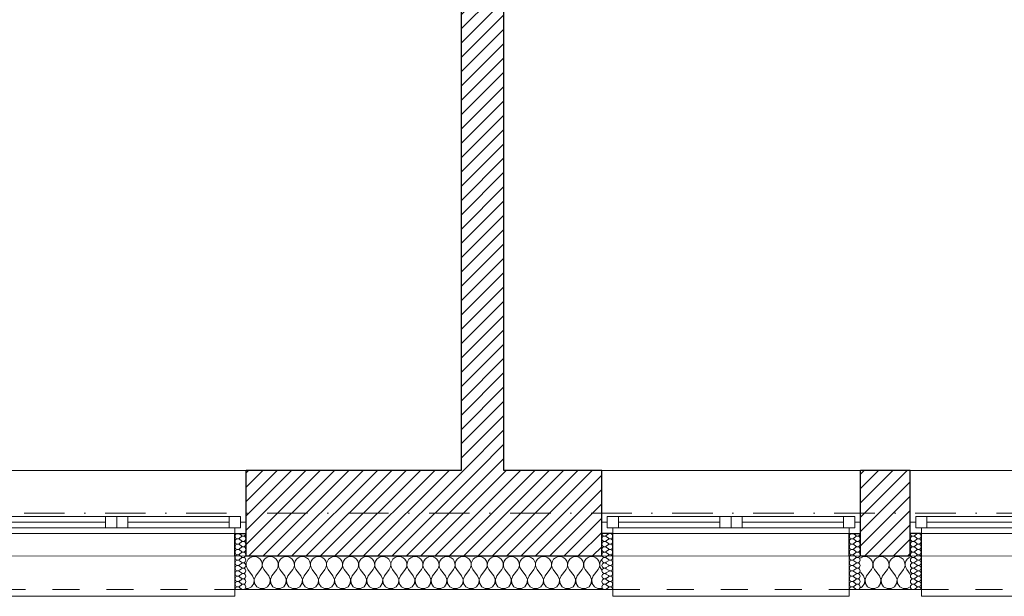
# Model space of a CAD drawing. Header units: millimetres. Extents: x 172139 to 266886, y 89525 to 138225.
# Tile 11 of 72: x 186172 to 190548, y 106825 to 109390. Entities that reach past the tile are written whole.
import ezdxf

# ---------------------------------------------------------------- set-up
doc = ezdxf.new("R2010")
doc.units = ezdxf.units.MM
doc.header["$MEASUREMENT"] = 0
doc.linetypes.add('Kropki i Kreski', pattern=[360, 180, -90, 0, -90])
doc.linetypes.add('Przerywana', pattern=[240, 120, -120])
for name, color, linetype in [('Konstrukcja - Siatki mod', 7, 'Continuous'), ('KR_INW', 7, 'Continuous'), ('NAPIS_SODON', 7, 'Continuous'), ('Okna ArchiCADa', 7, 'Continuous')]:
    doc.layers.add(name, color=color, linetype=linetype)
doc.layers.add('Konstrukcja - Siatki mod_Nr_pióra__48', color=7, linetype='Continuous', lineweight=15, true_color=0xa80f02)
doc.layers.add('KR_INW_Nr_pióra__102', color=7, linetype='Continuous', lineweight=5, true_color=0xcccccc)
for name, color, linetype, lineweight in [('KR_INW_Nr_pióra__101', 252, 'Continuous', 5), ('KR_INW_Nr_pióra__27', 7, 'Continuous', 25), ('KR_INW_Nr_pióra__47', 7, 'Continuous', 15), ('NAPIS_SODON_Nr_pióra__1', 7, 'Continuous', 13), ('Okna ArchiCADa_Nr_pióra__1', 7, 'Continuous', 13), ('Okna ArchiCADa_Nr_pióra__27', 7, 'Continuous', 25)]:
    doc.layers.add(name, color=color, linetype=linetype, lineweight=lineweight)
pattern_1 = [(45, (0, 0), (-31.819804, 31.819804), [])]

# ---------------------------------------------------------------- blocks, each defined once
blk = doc.blocks.new('Strop_1', base_point=(179225, 121523.3))
at = {"layer": 'NAPIS_SODON_Nr_pióra__1', "linetype": 'Continuous', "flags": 128}
blk.add_lwpolyline([(179225, 121523.3), (179225.9, 107003.8), (250898.3, 107008.3), (250897.4, 121527.8)], close=True, dxfattribs=at)
blk = doc.blocks.new('*X142')
at = {"layer": 'KR_INW_Nr_pióra__102', "linetype": 'Continuous'}
for p, q in [((187187.9, 106989.9), (187182.3, 106981.8)), ((187195.5, 106996.2), (187187.9, 106989.9)), ((187204.5, 107000.2), (187195.5, 106996.2)), ((187214.3, 107001.6), (187204.5, 107000.2)), ((187224, 107000.2), (187214.3, 107001.6)), ((187233.1, 106996.2), (187224, 107000.2)), ((187240.6, 106989.9), (187233.1, 106996.2)), ((187246.2, 106981.8), (187240.6, 106989.9)), ((187259.4, 106989.9), (187253.8, 106981.8)), ((187266.9, 106996.2), (187259.4, 106989.9)), ((187276, 107000.2), (187266.9, 106996.2)), ((187285.7, 107001.6), (187276, 107000.2)), ((187295.5, 107000.2), (187285.7, 107001.6)), ((187304.5, 106996.2), (187295.5, 107000.2)), ((187312.1, 106989.9), (187304.5, 106996.2)), ((187317.7, 106981.8), (187312.1, 106989.9)), ((187330.8, 106989.9), (187325.2, 106981.8)), ((187338.4, 106996.2), (187330.8, 106989.9)), ((187347.4, 107000.2), (187338.4, 106996.2)), ((187357.1, 107001.6), (187347.4, 107000.2)), ((187366.9, 107000.2), (187357.1, 107001.6)), ((187375.9, 106996.2), (187366.9, 107000.2)), ((187383.5, 106989.9), (187375.9, 106996.2)), ((187389.1, 106981.8), (187383.5, 106989.9)), ((187402.2, 106989.9), (187396.6, 106981.8)), ((187409.8, 106996.2), (187402.2, 106989.9)), ((187418.8, 107000.2), (187409.8, 106996.2)), ((187428.6, 107001.6), (187418.8, 107000.2)), ((187438.3, 107000.2), (187428.6, 107001.6)), ((187447.3, 106996.2), (187438.3, 107000.2)), ((187454.9, 106989.9), (187447.3, 106996.2)), ((187460.5, 106981.8), (187454.9, 106989.9)), ((187473.6, 106989.9), (187468.1, 106981.8)), ((187481.2, 106996.2), (187473.6, 106989.9)), ((187490.2, 107000.2), (187481.2, 106996.2)), ((187500, 107001.6), (187490.2, 107000.2)), ((187509.8, 107000.2), (187500, 107001.6)), ((187518.8, 106996.2), (187509.8, 107000.2)), ((187526.4, 106989.9), (187518.8, 106996.2)), ((187531.9, 106981.8), (187526.4, 106989.9)), ((187545.1, 106989.9), (187539.5, 106981.8)), ((187552.7, 106996.2), (187545.1, 106989.9)), ((187561.7, 107000.2), (187552.7, 106996.2)), ((187571.4, 107001.6), (187561.7, 107000.2)), ((187581.2, 107000.2), (187571.4, 107001.6)), ((187590.2, 106996.2), (187581.2, 107000.2)), ((187597.8, 106989.9), (187590.2, 106996.2)), ((187603.4, 106981.8), (187597.8, 106989.9)), ((187616.5, 106989.9), (187610.9, 106981.8)), ((187624.1, 106996.2), (187616.5, 106989.9)), ((187633.1, 107000.2), (187624.1, 106996.2)), ((187642.9, 107001.6), (187633.1, 107000.2)), ((187652.6, 107000.2), (187642.9, 107001.6)), ((187661.6, 106996.2), (187652.6, 107000.2)), ((187669.2, 106989.9), (187661.6, 106996.2)), ((187674.8, 106981.8), (187669.2, 106989.9)), ((187687.9, 106989.9), (187682.3, 106981.8)), ((187695.5, 106996.2), (187687.9, 106989.9)), ((187704.5, 107000.2), (187695.5, 106996.2)), ((187714.3, 107001.6), (187704.5, 107000.2)), ((187724, 107000.2), (187714.3, 107001.6)), ((187733.1, 106996.2), (187724, 107000.2)), ((187740.6, 106989.9), (187733.1, 106996.2)), ((187746.2, 106981.8), (187740.6, 106989.9)), ((187759.4, 106989.9), (187753.8, 106981.8)), ((187766.9, 106996.2), (187759.4, 106989.9)), ((187776, 107000.2), (187766.9, 106996.2)), ((187785.7, 107001.6), (187776, 107000.2)), ((187795.5, 107000.2), (187785.7, 107001.6)), ((187804.5, 106996.2), (187795.5, 107000.2)), ((187812.1, 106989.9), (187804.5, 106996.2)), ((187817.7, 106981.8), (187812.1, 106989.9)), ((187830.8, 106989.9), (187825.2, 106981.8)), ((187838.4, 106996.2), (187830.8, 106989.9)), ((187847.4, 107000.2), (187838.4, 106996.2)), ((187857.1, 107001.6), (187847.4, 107000.2)), ((187866.9, 107000.2), (187857.1, 107001.6)), ((187875.9, 106996.2), (187866.9, 107000.2)), ((187883.5, 106989.9), (187875.9, 106996.2)), ((187889.1, 106981.8), (187883.5, 106989.9)), ((187902.2, 106989.9), (187896.6, 106981.8)), ((187909.8, 106996.2), (187902.2, 106989.9)), ((187918.8, 107000.2), (187909.8, 106996.2)), ((187928.6, 107001.6), (187918.8, 107000.2)), ((187938.3, 107000.2), (187928.6, 107001.6)), ((187947.3, 106996.2), (187938.3, 107000.2)), ((187954.9, 106989.9), (187947.3, 106996.2)), ((187960.5, 106981.8), (187954.9, 106989.9)), ((187973.6, 106989.9), (187968.1, 106981.8)), ((187981.2, 106996.2), (187973.6, 106989.9)), ((187990.2, 107000.2), (187981.2, 106996.2)), ((188000, 107001.6), (187990.2, 107000.2)), ((188009.8, 107000.2), (188000, 107001.6)), ((188018.8, 106996.2), (188009.8, 107000.2)), ((188026.4, 106989.9), (188018.8, 106996.2)), ((188031.9, 106981.8), (188026.4, 106989.9)), ((188045.1, 106989.9), (188039.5, 106981.8)), ((188052.7, 106996.2), (188045.1, 106989.9)), ((188061.7, 107000.2), (188052.7, 106996.2)), ((188071.4, 107001.6), (188061.7, 107000.2)), ((188081.2, 107000.2), (188071.4, 107001.6)), ((188090.2, 106996.2), (188081.2, 107000.2)), ((188097.8, 106989.9), (188090.2, 106996.2)), ((188103.4, 106981.8), (188097.8, 106989.9)), ((188116.5, 106989.9), (188110.9, 106981.8)), ((188124.1, 106996.2), (188116.5, 106989.9)), ((188133.1, 107000.2), (188124.1, 106996.2)), ((188142.9, 107001.6), (188133.1, 107000.2)), ((188152.6, 107000.2), (188142.9, 107001.6)), ((188161.6, 106996.2), (188152.6, 107000.2)), ((188169.2, 106989.9), (188161.6, 106996.2)), ((188174.8, 106981.8), (188169.2, 106989.9)), ((188187.9, 106989.9), (188182.3, 106981.8)), ((188195.5, 106996.2), (188187.9, 106989.9)), ((188204.5, 107000.2), (188195.5, 106996.2)), ((188214.3, 107001.6), (188204.5, 107000.2)), ((188224, 107000.2), (188214.3, 107001.6)), ((188233.1, 106996.2), (188224, 107000.2)), ((188240.6, 106989.9), (188233.1, 106996.2)), ((188246.2, 106981.8), (188240.6, 106989.9)), ((188259.4, 106989.9), (188253.8, 106981.8)), ((188266.9, 106996.2), (188259.4, 106989.9)), ((188276, 107000.2), (188266.9, 106996.2)), ((188285.7, 107001.6), (188276, 107000.2)), ((188295.5, 107000.2), (188285.7, 107001.6)), ((188304.5, 106996.2), (188295.5, 107000.2)), ((188312.1, 106989.9), (188304.5, 106996.2)), ((188317.7, 106981.8), (188312.1, 106989.9)), ((188330.8, 106989.9), (188325.2, 106981.8)), ((188338.4, 106996.2), (188330.8, 106989.9)), ((188347.4, 107000.2), (188338.4, 106996.2)), ((188357.1, 107001.6), (188347.4, 107000.2)), ((188366.9, 107000.2), (188357.1, 107001.6)), ((188375.9, 106996.2), (188366.9, 107000.2)), ((188383.5, 106989.9), (188375.9, 106996.2)), ((188389.1, 106981.8), (188383.5, 106989.9)), ((188402.2, 106989.9), (188396.6, 106981.8)), ((188409.8, 106996.2), (188402.2, 106989.9)), ((188418.8, 107000.2), (188409.8, 106996.2)), ((188428.6, 107001.6), (188418.8, 107000.2)), ((188438.3, 107000.2), (188428.6, 107001.6)), ((188447.3, 106996.2), (188438.3, 107000.2)), ((188454.9, 106989.9), (188447.3, 106996.2)), ((188460.5, 106981.8), (188454.9, 106989.9)), ((188473.6, 106989.9), (188468.1, 106981.8)), ((188481.2, 106996.2), (188473.6, 106989.9)), ((188490.2, 107000.2), (188481.2, 106996.2)), ((188500, 107001.6), (188490.2, 107000.2)), ((188509.8, 107000.2), (188500, 107001.6)), ((188518.8, 106996.2), (188509.8, 107000.2)), ((188526.4, 106989.9), (188518.8, 106996.2)), ((188531.9, 106981.8), (188526.4, 106989.9)), ((188545.1, 106989.9), (188539.5, 106981.8)), ((188552.7, 106996.2), (188545.1, 106989.9)), ((188561.7, 107000.2), (188552.7, 106996.2)), ((188571.4, 107001.6), (188561.7, 107000.2)), ((188581.2, 107000.2), (188571.4, 107001.6)), ((188590.2, 106996.2), (188581.2, 107000.2)), ((188597.8, 106989.9), (188590.2, 106996.2)), ((188603.4, 106981.8), (188597.8, 106989.9)), ((188616.5, 106989.9), (188610.9, 106981.8)), ((188624.1, 106996.2), (188616.5, 106989.9)), ((188633.1, 107000.2), (188624.1, 106996.2)), ((188642.9, 107001.6), (188633.1, 107000.2)), ((188652.6, 107000.2), (188642.9, 107001.6)), ((188661.6, 106996.2), (188652.6, 107000.2)), ((188669.2, 106989.9), (188661.6, 106996.2)), ((188674.8, 106981.8), (188669.2, 106989.9)), ((188687.9, 106989.9), (188682.3, 106981.8)), ((188695.5, 106996.2), (188687.9, 106989.9)), ((188704.5, 107000.2), (188695.5, 106996.2)), ((188714.3, 107001.6), (188704.5, 107000.2)), ((188724, 107000.2), (188714.3, 107001.6)), ((188733.1, 106996.2), (188724, 107000.2)), ((188740.6, 106989.9), (188733.1, 106996.2)), ((188746.2, 106981.8), (188740.6, 106989.9)), ((187178.4, 106962.6), (187178.3, 106964.7)), ((187178.3, 106962.2), (187178.4, 106962.6)), ((187179.2, 106972.5), (187178.7, 106962.6)), ((187178.7, 106962.6), (187180.9, 106953.1)), ((187182.3, 106981.8), (187179.2, 106972.5)), ((187180.9, 106953.1), (187185.7, 106944.4)), ((187242.9, 106944.4), (187247.6, 106953.1)), ((187249.4, 106972.5), (187246.2, 106981.8)), ((187247.6, 106953.1), (187249.9, 106962.6)), ((187249.9, 106962.6), (187249.4, 106972.5)), ((187250.6, 106972.5), (187250.1, 106962.6)), ((187250.1, 106962.6), (187252.4, 106953.1)), ((187253.8, 106981.8), (187250.6, 106972.5)), ((187252.4, 106953.1), (187257.1, 106944.4)), ((187314.3, 106944.4), (187319.1, 106953.1)), ((187320.8, 106972.5), (187317.7, 106981.8)), ((187319.1, 106953.1), (187321.3, 106962.6)), ((187321.3, 106962.6), (187320.8, 106972.5)), ((187322.1, 106972.5), (187321.6, 106962.6)), ((187321.6, 106962.6), (187323.8, 106953.1)), ((187325.2, 106981.8), (187322.1, 106972.5)), ((187323.8, 106953.1), (187328.6, 106944.4)), ((187385.7, 106944.4), (187390.5, 106953.1)), ((187392.2, 106972.5), (187389.1, 106981.8)), ((187390.5, 106953.1), (187392.7, 106962.6)), ((187392.7, 106962.6), (187392.2, 106972.5)), ((187393.5, 106972.5), (187393, 106962.6)), ((187393, 106962.6), (187395.2, 106953.1)), ((187396.6, 106981.8), (187393.5, 106972.5)), ((187395.2, 106953.1), (187400, 106944.4)), ((187457.1, 106944.4), (187461.9, 106953.1)), ((187463.7, 106972.5), (187460.5, 106981.8)), ((187461.9, 106953.1), (187464.1, 106962.6)), ((187464.1, 106962.6), (187463.7, 106972.5)), ((187464.9, 106972.5), (187464.4, 106962.6)), ((187464.4, 106962.6), (187466.7, 106953.1)), ((187468.1, 106981.8), (187464.9, 106972.5)), ((187466.7, 106953.1), (187471.4, 106944.4)), ((187528.6, 106944.4), (187533.3, 106953.1)), ((187535.1, 106972.5), (187531.9, 106981.8)), ((187533.3, 106953.1), (187535.6, 106962.6)), ((187535.6, 106962.6), (187535.1, 106972.5)), ((187536.3, 106972.5), (187535.9, 106962.6)), ((187535.9, 106962.6), (187538.1, 106953.1)), ((187539.5, 106981.8), (187536.3, 106972.5)), ((187538.1, 106953.1), (187542.9, 106944.4)), ((187600, 106944.4), (187604.8, 106953.1)), ((187606.5, 106972.5), (187603.4, 106981.8)), ((187604.8, 106953.1), (187607, 106962.6)), ((187607, 106962.6), (187606.5, 106972.5)), ((187607.8, 106972.5), (187607.3, 106962.6)), ((187607.3, 106962.6), (187609.5, 106953.1)), ((187610.9, 106981.8), (187607.8, 106972.5)), ((187609.5, 106953.1), (187614.3, 106944.4)), ((187671.4, 106944.4), (187676.2, 106953.1)), ((187677.9, 106972.5), (187674.8, 106981.8)), ((187676.2, 106953.1), (187678.4, 106962.6)), ((187678.4, 106962.6), (187677.9, 106972.5)), ((187679.2, 106972.5), (187678.7, 106962.6)), ((187678.7, 106962.6), (187680.9, 106953.1)), ((187682.3, 106981.8), (187679.2, 106972.5)), ((187680.9, 106953.1), (187685.7, 106944.4)), ((187742.9, 106944.4), (187747.6, 106953.1)), ((187749.4, 106972.5), (187746.2, 106981.8)), ((187747.6, 106953.1), (187749.9, 106962.6)), ((187749.9, 106962.6), (187749.4, 106972.5)), ((187750.6, 106972.5), (187750.1, 106962.6)), ((187750.1, 106962.6), (187752.4, 106953.1)), ((187753.8, 106981.8), (187750.6, 106972.5)), ((187752.4, 106953.1), (187757.1, 106944.4)), ((187814.3, 106944.4), (187819.1, 106953.1)), ((187820.8, 106972.5), (187817.7, 106981.8)), ((187819.1, 106953.1), (187821.3, 106962.6)), ((187821.3, 106962.6), (187820.8, 106972.5)), ((187822.1, 106972.5), (187821.6, 106962.6)), ((187821.6, 106962.6), (187823.8, 106953.1)), ((187825.2, 106981.8), (187822.1, 106972.5)), ((187823.8, 106953.1), (187828.6, 106944.4)), ((187885.7, 106944.4), (187890.5, 106953.1)), ((187892.2, 106972.5), (187889.1, 106981.8)), ((187890.5, 106953.1), (187892.7, 106962.6)), ((187892.7, 106962.6), (187892.2, 106972.5)), ((187893.5, 106972.5), (187893, 106962.6)), ((187893, 106962.6), (187895.2, 106953.1)), ((187896.6, 106981.8), (187893.5, 106972.5)), ((187895.2, 106953.1), (187900, 106944.4)), ((187957.1, 106944.4), (187961.9, 106953.1)), ((187963.7, 106972.5), (187960.5, 106981.8)), ((187961.9, 106953.1), (187964.1, 106962.6)), ((187964.1, 106962.6), (187963.7, 106972.5)), ((187964.9, 106972.5), (187964.4, 106962.6)), ((187964.4, 106962.6), (187966.7, 106953.1)), ((187968.1, 106981.8), (187964.9, 106972.5)), ((187966.7, 106953.1), (187971.4, 106944.4)), ((188028.6, 106944.4), (188033.3, 106953.1)), ((188035.1, 106972.5), (188031.9, 106981.8)), ((188033.3, 106953.1), (188035.6, 106962.6)), ((188035.6, 106962.6), (188035.1, 106972.5)), ((188036.3, 106972.5), (188035.9, 106962.6)), ((188035.9, 106962.6), (188038.1, 106953.1)), ((188039.5, 106981.8), (188036.3, 106972.5)), ((188038.1, 106953.1), (188042.9, 106944.4)), ((188100, 106944.4), (188104.8, 106953.1)), ((188106.5, 106972.5), (188103.4, 106981.8)), ((188104.8, 106953.1), (188107, 106962.6)), ((188107, 106962.6), (188106.5, 106972.5)), ((188107.8, 106972.5), (188107.3, 106962.6)), ((188107.3, 106962.6), (188109.5, 106953.1)), ((188110.9, 106981.8), (188107.8, 106972.5)), ((188109.5, 106953.1), (188114.3, 106944.4)), ((188171.4, 106944.4), (188176.2, 106953.1)), ((188177.9, 106972.5), (188174.8, 106981.8)), ((188176.2, 106953.1), (188178.4, 106962.6)), ((188178.4, 106962.6), (188177.9, 106972.5)), ((188179.2, 106972.5), (188178.7, 106962.6)), ((188178.7, 106962.6), (188180.9, 106953.1)), ((188182.3, 106981.8), (188179.2, 106972.5)), ((188180.9, 106953.1), (188185.7, 106944.4)), ((188242.9, 106944.4), (188247.6, 106953.1)), ((188249.4, 106972.5), (188246.2, 106981.8)), ((188247.6, 106953.1), (188249.9, 106962.6)), ((188249.9, 106962.6), (188249.4, 106972.5)), ((188250.6, 106972.5), (188250.1, 106962.6)), ((188250.1, 106962.6), (188252.4, 106953.1)), ((188253.8, 106981.8), (188250.6, 106972.5)), ((188252.4, 106953.1), (188257.1, 106944.4)), ((188314.3, 106944.4), (188319.1, 106953.1)), ((188320.8, 106972.5), (188317.7, 106981.8)), ((188319.1, 106953.1), (188321.3, 106962.6)), ((188321.3, 106962.6), (188320.8, 106972.5)), ((188322.1, 106972.5), (188321.6, 106962.6)), ((188321.6, 106962.6), (188323.8, 106953.1)), ((188325.2, 106981.8), (188322.1, 106972.5)), ((188323.8, 106953.1), (188328.6, 106944.4)), ((188385.7, 106944.4), (188390.5, 106953.1)), ((188392.2, 106972.5), (188389.1, 106981.8)), ((188390.5, 106953.1), (188392.7, 106962.6)), ((188392.7, 106962.6), (188392.2, 106972.5)), ((188393.5, 106972.5), (188393, 106962.6)), ((188393, 106962.6), (188395.2, 106953.1)), ((188396.6, 106981.8), (188393.5, 106972.5)), ((188395.2, 106953.1), (188400, 106944.4)), ((188457.1, 106944.4), (188461.9, 106953.1)), ((188463.7, 106972.5), (188460.5, 106981.8)), ((188461.9, 106953.1), (188464.1, 106962.6)), ((188464.1, 106962.6), (188463.7, 106972.5)), ((188464.9, 106972.5), (188464.4, 106962.6)), ((188464.4, 106962.6), (188466.7, 106953.1)), ((188468.1, 106981.8), (188464.9, 106972.5)), ((188466.7, 106953.1), (188471.4, 106944.4)), ((188528.6, 106944.4), (188533.3, 106953.1)), ((188535.1, 106972.5), (188531.9, 106981.8)), ((188533.3, 106953.1), (188535.6, 106962.6)), ((188535.6, 106962.6), (188535.1, 106972.5)), ((188536.3, 106972.5), (188535.9, 106962.6)), ((188535.9, 106962.6), (188538.1, 106953.1)), ((188539.5, 106981.8), (188536.3, 106972.5)), ((188538.1, 106953.1), (188542.9, 106944.4)), ((188600, 106944.4), (188604.8, 106953.1)), ((188606.5, 106972.5), (188603.4, 106981.8)), ((188604.8, 106953.1), (188607, 106962.6)), ((188607, 106962.6), (188606.5, 106972.5)), ((188607.8, 106972.5), (188607.3, 106962.6)), ((188607.3, 106962.6), (188609.5, 106953.1)), ((188610.9, 106981.8), (188607.8, 106972.5)), ((188609.5, 106953.1), (188614.3, 106944.4)), ((188671.4, 106944.4), (188676.2, 106953.1)), ((188677.9, 106972.5), (188674.8, 106981.8)), ((188676.2, 106953.1), (188678.4, 106962.6)), ((188678.4, 106962.6), (188677.9, 106972.5)), ((188679.2, 106972.5), (188678.7, 106962.6)), ((188678.7, 106962.6), (188680.9, 106953.1)), ((188682.3, 106981.8), (188679.2, 106972.5)), ((188680.9, 106953.1), (188685.7, 106944.4)), ((188742.9, 106944.4), (188747.6, 106953.1)), ((188749.4, 106972.5), (188746.2, 106981.8)), ((188747.6, 106953.1), (188749.9, 106962.6)), ((188749.9, 106962.6), (188749.4, 106972.5)), ((188750.6, 106972.5), (188750.1, 106962.6)), ((188750.1, 106962.6), (188752.4, 106953.1)), ((188753.8, 106981.8), (188750.6, 106972.5)), ((188752.4, 106953.1), (188757.1, 106944.4)), ((188758.5, 106988.7), (188753.8, 106981.8)), ((187207.1, 106915.9), (187185.7, 106944.4)), ((187213.9, 106899.8), (187207.1, 106915.9)), ((187221.4, 106915.9), (187214.7, 106899.8)), ((187221.4, 106915.9), (187242.9, 106944.4)), ((187278.6, 106915.9), (187257.1, 106944.4)), ((187285.3, 106899.8), (187278.6, 106915.9)), ((187292.9, 106915.9), (187286.1, 106899.8)), ((187292.9, 106915.9), (187314.3, 106944.4)), ((187350, 106915.9), (187328.6, 106944.4)), ((187356.7, 106899.8), (187350, 106915.9)), ((187364.3, 106915.9), (187357.6, 106899.8)), ((187364.3, 106915.9), (187385.7, 106944.4)), ((187421.4, 106915.9), (187400, 106944.4)), ((187428.2, 106899.8), (187421.4, 106915.9)), ((187435.7, 106915.9), (187429, 106899.8)), ((187435.7, 106915.9), (187457.1, 106944.4)), ((187492.9, 106915.9), (187471.4, 106944.4)), ((187499.6, 106899.8), (187492.9, 106915.9)), ((187507.1, 106915.9), (187500.4, 106899.8)), ((187507.1, 106915.9), (187528.6, 106944.4)), ((187564.3, 106915.9), (187542.9, 106944.4)), ((187571, 106899.8), (187564.3, 106915.9)), ((187578.6, 106915.9), (187571.8, 106899.8)), ((187578.6, 106915.9), (187600, 106944.4)), ((187635.7, 106915.9), (187614.3, 106944.4)), ((187642.4, 106899.8), (187635.7, 106915.9)), ((187650, 106915.9), (187643.3, 106899.8)), ((187650, 106915.9), (187671.4, 106944.4)), ((187707.1, 106915.9), (187685.7, 106944.4)), ((187713.9, 106899.8), (187707.1, 106915.9)), ((187721.4, 106915.9), (187714.7, 106899.8)), ((187721.4, 106915.9), (187742.9, 106944.4)), ((187778.6, 106915.9), (187757.1, 106944.4)), ((187785.3, 106899.8), (187778.6, 106915.9)), ((187792.9, 106915.9), (187786.1, 106899.8)), ((187792.9, 106915.9), (187814.3, 106944.4)), ((187850, 106915.9), (187828.6, 106944.4)), ((187856.7, 106899.8), (187850, 106915.9)), ((187864.3, 106915.9), (187857.6, 106899.8)), ((187864.3, 106915.9), (187885.7, 106944.4)), ((187921.4, 106915.9), (187900, 106944.4)), ((187928.2, 106899.8), (187921.4, 106915.9)), ((187935.7, 106915.9), (187929, 106899.8)), ((187935.7, 106915.9), (187957.1, 106944.4)), ((187992.9, 106915.9), (187971.4, 106944.4)), ((187999.6, 106899.8), (187992.9, 106915.9)), ((188007.1, 106915.9), (188000.4, 106899.8)), ((188007.1, 106915.9), (188028.6, 106944.4)), ((188064.3, 106915.9), (188042.9, 106944.4)), ((188071, 106899.8), (188064.3, 106915.9)), ((188078.6, 106915.9), (188071.8, 106899.8)), ((188078.6, 106915.9), (188100, 106944.4)), ((188135.7, 106915.9), (188114.3, 106944.4)), ((188142.4, 106899.8), (188135.7, 106915.9)), ((188150, 106915.9), (188143.3, 106899.8)), ((188150, 106915.9), (188171.4, 106944.4)), ((188207.1, 106915.9), (188185.7, 106944.4)), ((188213.9, 106899.8), (188207.1, 106915.9)), ((188221.4, 106915.9), (188214.7, 106899.8)), ((188221.4, 106915.9), (188242.9, 106944.4)), ((188278.6, 106915.9), (188257.1, 106944.4)), ((188285.3, 106899.8), (188278.6, 106915.9)), ((188292.9, 106915.9), (188286.1, 106899.8)), ((188292.9, 106915.9), (188314.3, 106944.4)), ((188350, 106915.9), (188328.6, 106944.4)), ((188356.7, 106899.8), (188350, 106915.9)), ((188364.3, 106915.9), (188357.6, 106899.8)), ((188364.3, 106915.9), (188385.7, 106944.4)), ((188421.4, 106915.9), (188400, 106944.4)), ((188428.2, 106899.8), (188421.4, 106915.9)), ((188435.7, 106915.9), (188429, 106899.8)), ((188435.7, 106915.9), (188457.1, 106944.4)), ((188492.9, 106915.9), (188471.4, 106944.4)), ((188499.6, 106899.8), (188492.9, 106915.9)), ((188507.1, 106915.9), (188500.4, 106899.8)), ((188507.1, 106915.9), (188528.6, 106944.4)), ((188564.3, 106915.9), (188542.9, 106944.4)), ((188571, 106899.8), (188564.3, 106915.9)), ((188578.6, 106915.9), (188571.8, 106899.8)), ((188578.6, 106915.9), (188600, 106944.4)), ((188635.7, 106915.9), (188614.3, 106944.4)), ((188642.4, 106899.8), (188635.7, 106915.9)), ((188650, 106915.9), (188643.3, 106899.8)), ((188650, 106915.9), (188671.4, 106944.4)), ((188707.1, 106915.9), (188685.7, 106944.4)), ((188713.9, 106899.8), (188707.1, 106915.9)), ((188721.4, 106915.9), (188714.7, 106899.8)), ((188721.4, 106915.9), (188742.9, 106944.4)), ((188758.5, 106942.7), (188757.1, 106944.4)), ((187178.3, 106859.8), (187187.3, 106859.8)), ((187187.3, 106859.8), (187202.6, 106868)), ((187202.6, 106868), (187212.2, 106882.5)), ((187212.2, 106882.5), (187213.9, 106899.8)), ((187214.7, 106899.8), (187216.3, 106882.5)), ((187216.3, 106882.5), (187226, 106868)), ((187226, 106868), (187241.3, 106859.8)), ((187241.3, 106859.8), (187258.7, 106859.8)), ((187258.7, 106859.8), (187274, 106868)), ((187274, 106868), (187283.7, 106882.5)), ((187283.7, 106882.5), (187285.3, 106899.8)), ((187286.1, 106899.8), (187287.8, 106882.5)), ((187287.8, 106882.5), (187297.4, 106868)), ((187297.4, 106868), (187312.7, 106859.8)), ((187312.7, 106859.8), (187330.1, 106859.8)), ((187330.1, 106859.8), (187345.5, 106868)), ((187345.5, 106868), (187355.1, 106882.5)), ((187355.1, 106882.5), (187356.7, 106899.8)), ((187357.6, 106899.8), (187359.2, 106882.5)), ((187359.2, 106882.5), (187368.8, 106868)), ((187368.8, 106868), (187384.2, 106859.8)), ((187384.2, 106859.8), (187401.6, 106859.8)), ((187401.6, 106859.8), (187416.9, 106868)), ((187416.9, 106868), (187426.5, 106882.5)), ((187426.5, 106882.5), (187428.2, 106899.8)), ((187429, 106899.8), (187430.6, 106882.5)), ((187430.6, 106882.5), (187440.3, 106868)), ((187440.3, 106868), (187455.6, 106859.8)), ((187455.6, 106859.8), (187473, 106859.8)), ((187473, 106859.8), (187488.3, 106868)), ((187488.3, 106868), (187497.9, 106882.5)), ((187497.9, 106882.5), (187499.6, 106899.8)), ((187500.4, 106899.8), (187502.1, 106882.5)), ((187502.1, 106882.5), (187511.7, 106868)), ((187511.7, 106868), (187527, 106859.8)), ((187527, 106859.8), (187544.4, 106859.8)), ((187544.4, 106859.8), (187559.7, 106868)), ((187559.7, 106868), (187569.4, 106882.5)), ((187569.4, 106882.5), (187571, 106899.8)), ((187571.8, 106899.8), (187573.5, 106882.5)), ((187573.5, 106882.5), (187583.1, 106868)), ((187583.1, 106868), (187598.4, 106859.8)), ((187598.4, 106859.8), (187615.8, 106859.8)), ((187615.8, 106859.8), (187631.2, 106868)), ((187631.2, 106868), (187640.8, 106882.5)), ((187640.8, 106882.5), (187642.4, 106899.8)), ((187643.3, 106899.8), (187644.9, 106882.5)), ((187644.9, 106882.5), (187654.5, 106868)), ((187654.5, 106868), (187669.9, 106859.8)), ((187669.9, 106859.8), (187687.3, 106859.8)), ((187687.3, 106859.8), (187702.6, 106868)), ((187702.6, 106868), (187712.2, 106882.5)), ((187712.2, 106882.5), (187713.9, 106899.8)), ((187714.7, 106899.8), (187716.3, 106882.5)), ((187716.3, 106882.5), (187726, 106868)), ((187726, 106868), (187741.3, 106859.8)), ((187741.3, 106859.8), (187758.7, 106859.8)), ((187758.7, 106859.8), (187774, 106868)), ((187774, 106868), (187783.7, 106882.5)), ((187783.7, 106882.5), (187785.3, 106899.8)), ((187786.1, 106899.8), (187787.8, 106882.5)), ((187787.8, 106882.5), (187797.4, 106868)), ((187797.4, 106868), (187812.7, 106859.8)), ((187812.7, 106859.8), (187830.1, 106859.8)), ((187830.1, 106859.8), (187845.5, 106868)), ((187845.5, 106868), (187855.1, 106882.5)), ((187855.1, 106882.5), (187856.7, 106899.8)), ((187857.6, 106899.8), (187859.2, 106882.5)), ((187859.2, 106882.5), (187868.8, 106868)), ((187868.8, 106868), (187884.2, 106859.8)), ((187884.2, 106859.8), (187901.6, 106859.8)), ((187901.6, 106859.8), (187916.9, 106868)), ((187916.9, 106868), (187926.5, 106882.5)), ((187926.5, 106882.5), (187928.2, 106899.8)), ((187929, 106899.8), (187930.6, 106882.5)), ((187930.6, 106882.5), (187940.3, 106868)), ((187940.3, 106868), (187955.6, 106859.8)), ((187955.6, 106859.8), (187973, 106859.8)), ((187973, 106859.8), (187988.3, 106868)), ((187988.3, 106868), (187997.9, 106882.5)), ((187997.9, 106882.5), (187999.6, 106899.8)), ((188000.4, 106899.8), (188002.1, 106882.5)), ((188002.1, 106882.5), (188011.7, 106868)), ((188011.7, 106868), (188027, 106859.8)), ((188027, 106859.8), (188044.4, 106859.8)), ((188044.4, 106859.8), (188059.7, 106868)), ((188059.7, 106868), (188069.4, 106882.5)), ((188069.4, 106882.5), (188071, 106899.8)), ((188071.8, 106899.8), (188073.5, 106882.5)), ((188073.5, 106882.5), (188083.1, 106868)), ((188083.1, 106868), (188098.4, 106859.8)), ((188098.4, 106859.8), (188115.8, 106859.8)), ((188115.8, 106859.8), (188131.2, 106868)), ((188131.2, 106868), (188140.8, 106882.5)), ((188140.8, 106882.5), (188142.4, 106899.8)), ((188143.3, 106899.8), (188144.9, 106882.5)), ((188144.9, 106882.5), (188154.5, 106868)), ((188154.5, 106868), (188169.9, 106859.8)), ((188169.9, 106859.8), (188187.3, 106859.8)), ((188187.3, 106859.8), (188202.6, 106868)), ((188202.6, 106868), (188212.2, 106882.5)), ((188212.2, 106882.5), (188213.9, 106899.8)), ((188214.7, 106899.8), (188216.3, 106882.5)), ((188216.3, 106882.5), (188226, 106868)), ((188226, 106868), (188241.3, 106859.8)), ((188241.3, 106859.8), (188258.7, 106859.8)), ((188258.7, 106859.8), (188274, 106868)), ((188274, 106868), (188283.7, 106882.5)), ((188283.7, 106882.5), (188285.3, 106899.8)), ((188286.1, 106899.8), (188287.8, 106882.5)), ((188287.8, 106882.5), (188297.4, 106868)), ((188297.4, 106868), (188312.7, 106859.8)), ((188312.7, 106859.8), (188330.1, 106859.8)), ((188330.1, 106859.8), (188345.5, 106868)), ((188345.5, 106868), (188355.1, 106882.5)), ((188355.1, 106882.5), (188356.7, 106899.8)), ((188357.6, 106899.8), (188359.2, 106882.5)), ((188359.2, 106882.5), (188368.8, 106868)), ((188368.8, 106868), (188384.2, 106859.8)), ((188384.2, 106859.8), (188401.6, 106859.8)), ((188401.6, 106859.8), (188416.9, 106868)), ((188416.9, 106868), (188426.5, 106882.5)), ((188426.5, 106882.5), (188428.2, 106899.8)), ((188429, 106899.8), (188430.6, 106882.5)), ((188430.6, 106882.5), (188440.3, 106868)), ((188440.3, 106868), (188455.6, 106859.8)), ((188455.6, 106859.8), (188473, 106859.8)), ((188473, 106859.8), (188488.3, 106868)), ((188488.3, 106868), (188497.9, 106882.5)), ((188497.9, 106882.5), (188499.6, 106899.8)), ((188500.4, 106899.8), (188502.1, 106882.5)), ((188502.1, 106882.5), (188511.7, 106868)), ((188511.7, 106868), (188527, 106859.8)), ((188527, 106859.8), (188544.4, 106859.8)), ((188544.4, 106859.8), (188559.7, 106868)), ((188559.7, 106868), (188569.4, 106882.5)), ((188569.4, 106882.5), (188571, 106899.8)), ((188571.8, 106899.8), (188573.5, 106882.5)), ((188573.5, 106882.5), (188583.1, 106868)), ((188583.1, 106868), (188598.4, 106859.8)), ((188598.4, 106859.8), (188615.8, 106859.8)), ((188615.8, 106859.8), (188631.2, 106868)), ((188631.2, 106868), (188640.8, 106882.5)), ((188640.8, 106882.5), (188642.4, 106899.8)), ((188643.3, 106899.8), (188644.9, 106882.5)), ((188644.9, 106882.5), (188654.5, 106868)), ((188654.5, 106868), (188669.9, 106859.8)), ((188669.9, 106859.8), (188687.3, 106859.8)), ((188687.3, 106859.8), (188702.6, 106868)), ((188702.6, 106868), (188712.2, 106882.5)), ((188712.2, 106882.5), (188713.9, 106899.8)), ((188714.7, 106899.8), (188716.3, 106882.5)), ((188716.3, 106882.5), (188726, 106868)), ((188726, 106868), (188741.3, 106859.8)), ((188741.3, 106859.8), (188758.5, 106859.8))]:
    blk.add_line(p, q, dxfattribs=at)
blk = doc.blocks.new('*X143')
at = {"layer": 'KR_INW_Nr_pióra__102', "linetype": 'Continuous'}
for p, q in [((189909.8, 106996.2), (189908.5, 106995.1)), ((189918.8, 107000.2), (189909.8, 106996.2)), ((189928.6, 107001.6), (189918.8, 107000.2)), ((189938.3, 107000.2), (189928.6, 107001.6)), ((189947.3, 106996.2), (189938.3, 107000.2)), ((189954.9, 106989.9), (189947.3, 106996.2)), ((189960.5, 106981.8), (189954.9, 106989.9)), ((189973.6, 106989.9), (189968.1, 106981.8)), ((189981.2, 106996.2), (189973.6, 106989.9)), ((189990.2, 107000.2), (189981.2, 106996.2)), ((190000, 107001.6), (189990.2, 107000.2)), ((190009.8, 107000.2), (190000, 107001.6)), ((190018.8, 106996.2), (190009.8, 107000.2)), ((190026.4, 106989.9), (190018.8, 106996.2)), ((190031.9, 106981.8), (190026.4, 106989.9)), ((190045.1, 106989.9), (190039.5, 106981.8)), ((190052.7, 106996.2), (190045.1, 106989.9)), ((190061.7, 107000.2), (190052.7, 106996.2)), ((190071.4, 107001.6), (190061.7, 107000.2)), ((190081.2, 107000.2), (190071.4, 107001.6)), ((190090.2, 106996.2), (190081.2, 107000.2)), ((190097.8, 106989.9), (190090.2, 106996.2)), ((190103.4, 106981.8), (190097.8, 106989.9)), ((190116.5, 106989.9), (190110.9, 106981.8)), ((190124.1, 106996.2), (190116.5, 106989.9)), ((190129.3, 106998.6), (190124.1, 106996.2)), ((189957.1, 106944.4), (189961.9, 106953.1)), ((189963.7, 106972.5), (189960.5, 106981.8)), ((189961.9, 106953.1), (189964.1, 106962.6)), ((189964.1, 106962.6), (189963.7, 106972.5)), ((189964.9, 106972.5), (189964.4, 106962.6)), ((189964.4, 106962.6), (189966.7, 106953.1)), ((189968.1, 106981.8), (189964.9, 106972.5)), ((189966.7, 106953.1), (189971.4, 106944.4)), ((190028.6, 106944.4), (190033.3, 106953.1)), ((190035.1, 106972.5), (190031.9, 106981.8)), ((190033.3, 106953.1), (190035.6, 106962.6)), ((190035.6, 106962.6), (190035.1, 106972.5)), ((190036.3, 106972.5), (190035.9, 106962.6)), ((190035.9, 106962.6), (190038.1, 106953.1)), ((190039.5, 106981.8), (190036.3, 106972.5)), ((190038.1, 106953.1), (190042.9, 106944.4)), ((190100, 106944.4), (190104.8, 106953.1)), ((190106.5, 106972.5), (190103.4, 106981.8)), ((190104.8, 106953.1), (190107, 106962.6)), ((190107, 106962.6), (190106.5, 106972.5)), ((190107.8, 106972.5), (190107.3, 106962.6)), ((190107.3, 106962.6), (190109.5, 106953.1)), ((190110.9, 106981.8), (190107.8, 106972.5)), ((190109.5, 106953.1), (190114.3, 106944.4)), ((189921.4, 106915.9), (189908.5, 106933.1)), ((189928.2, 106899.8), (189921.4, 106915.9)), ((189935.7, 106915.9), (189929, 106899.8)), ((189935.7, 106915.9), (189957.1, 106944.4)), ((189992.9, 106915.9), (189971.4, 106944.4)), ((189999.6, 106899.8), (189992.9, 106915.9)), ((190007.1, 106915.9), (190000.4, 106899.8)), ((190007.1, 106915.9), (190028.6, 106944.4)), ((190064.3, 106915.9), (190042.9, 106944.4)), ((190071, 106899.8), (190064.3, 106915.9)), ((190078.6, 106915.9), (190071.8, 106899.8)), ((190078.6, 106915.9), (190100, 106944.4)), ((190129.3, 106924.4), (190114.3, 106944.4)), ((189908.5, 106863.5), (189916.9, 106868)), ((189916.9, 106868), (189926.5, 106882.5)), ((189926.5, 106882.5), (189928.2, 106899.8)), ((189929, 106899.8), (189930.6, 106882.5)), ((189930.6, 106882.5), (189940.3, 106868)), ((189940.3, 106868), (189955.6, 106859.8)), ((189955.6, 106859.8), (189973, 106859.8)), ((189973, 106859.8), (189988.3, 106868)), ((189988.3, 106868), (189997.9, 106882.5)), ((189997.9, 106882.5), (189999.6, 106899.8)), ((190000.4, 106899.8), (190002.1, 106882.5)), ((190002.1, 106882.5), (190011.7, 106868)), ((190011.7, 106868), (190027, 106859.8)), ((190027, 106859.8), (190044.4, 106859.8)), ((190044.4, 106859.8), (190059.7, 106868)), ((190059.7, 106868), (190069.4, 106882.5)), ((190069.4, 106882.5), (190071, 106899.8)), ((190071.8, 106899.8), (190073.5, 106882.5)), ((190073.5, 106882.5), (190083.1, 106868)), ((190083.1, 106868), (190098.4, 106859.8)), ((190098.4, 106859.8), (190115.8, 106859.8)), ((190115.8, 106859.8), (190129.3, 106867))]:
    blk.add_line(p, q, dxfattribs=at)
blk = doc.blocks.new('*X168')
at = {"layer": 'KR_INW_Nr_pióra__102', "linetype": 'Continuous'}
for p, q in [((187158.1, 107095.6), (187148.6, 107102.8)), ((187158.1, 107090.9), (187148.6, 107083.7)), ((187158.1, 107071.8), (187148.6, 107079)), ((187158.1, 107067), (187148.6, 107059.9)), ((187158.1, 107048), (187148.6, 107055.1)), ((187158.1, 107043.2), (187148.6, 107036.1)), ((187158.1, 107024.2), (187148.6, 107031.3)), ((187158.1, 107019.4), (187148.6, 107012.3)), ((187158.1, 107000.4), (187148.6, 107007.5)), ((187158.1, 106995.6), (187148.6, 106988.5)), ((187158.1, 106976.6), (187148.6, 106983.7)), ((187158.1, 106971.8), (187148.6, 106964.7)), ((187158.1, 106952.8), (187148.6, 106959.9)), ((187158.1, 106948), (187148.6, 106940.9)), ((187158.1, 106929), (187148.6, 106936.1)), ((187158.1, 106924.2), (187148.6, 106917)), ((187158.1, 106905.1), (187148.6, 106912.3)), ((187158.1, 106900.4), (187148.6, 106893.2)), ((187158.1, 106881.3), (187148.6, 106888.5)), ((187158.1, 106876.6), (187148.6, 106869.4)), ((187158.1, 106857.5), (187148.6, 106864.7))]:
    blk.add_line(p, q, dxfattribs=at)
for centre, start, end in [((187141.4, 107093.2), 53.1301, 180), ((187141.4, 107093.2), 180, 306.8699), ((187141.4, 107069.4), 53.1301, 180), ((187165.2, 107105.1), 233.1301, 0), ((187165.2, 107081.3), 233.1301, 126.8699), ((187141.4, 107069.4), 180, 306.8699), ((187141.4, 107045.6), 53.1301, 180), ((187141.4, 107045.6), 180, 306.8699), ((187141.4, 107021.8), 53.1301, 180), ((187165.2, 107057.5), 233.1301, 126.8699), ((187165.2, 107033.7), 233.1301, 126.8699), ((187141.4, 107021.8), 180, 306.8699), ((187141.4, 106998), 53.1301, 180), ((187141.4, 106998), 180, 306.8699), ((187165.2, 107009.9), 233.1301, 126.8699), ((187165.2, 106986.1), 233.1301, 126.8699), ((187141.4, 106974.2), 53.1301, 180), ((187141.4, 106974.2), 180, 306.8699), ((187141.4, 106950.4), 53.1301, 180), ((187141.4, 106950.4), 180, 306.8699), ((187165.2, 106962.3), 233.1301, 126.8699), ((187165.2, 106938.5), 233.1301, 126.8699), ((187141.4, 106926.6), 53.1301, 180), ((187141.4, 106926.6), 180, 306.8699), ((187141.4, 106902.8), 53.1301, 180), ((187141.4, 106902.8), 180, 306.8699), ((187165.2, 106914.7), 233.1301, 126.8699), ((187165.2, 106890.9), 233.1301, 126.8699), ((187141.4, 106879), 53.1301, 180), ((187141.4, 106879), 180, 306.8699), ((187141.4, 106855.1), 53.1301, 180), ((187165.2, 106867), 233.1301, 126.8699)]:
    blk.add_arc(centre, 11.9, start, end, dxfattribs=at)
blk = doc.blocks.new('*X169')
at = {"layer": 'KR_INW_Nr_pióra__102', "linetype": 'Continuous'}
for p, q in [((188778.7, 107095.6), (188788.2, 107102.8)), ((188778.7, 107090.9), (188788.2, 107083.7)), ((188778.7, 107071.8), (188788.2, 107079)), ((188778.7, 107067), (188788.2, 107059.9)), ((188778.7, 107048), (188788.2, 107055.1)), ((188778.7, 107043.2), (188788.2, 107036.1)), ((188778.7, 107024.2), (188788.2, 107031.3)), ((188778.7, 107019.4), (188788.2, 107012.3)), ((188778.7, 107000.4), (188788.2, 107007.5)), ((188778.7, 106995.6), (188788.2, 106988.5)), ((188778.7, 106976.6), (188788.2, 106983.7)), ((188778.7, 106971.8), (188788.2, 106964.7)), ((188778.7, 106952.8), (188788.2, 106959.9)), ((188778.7, 106948), (188788.2, 106940.9)), ((188778.7, 106929), (188788.2, 106936.1)), ((188778.7, 106924.2), (188788.2, 106917)), ((188778.7, 106905.1), (188788.2, 106912.3)), ((188778.7, 106900.4), (188788.2, 106893.2)), ((188778.7, 106881.3), (188788.2, 106888.5)), ((188778.7, 106876.6), (188788.2, 106869.4)), ((188778.7, 106857.5), (188788.2, 106864.7))]:
    blk.add_line(p, q, dxfattribs=at)
for centre, start, end in [((188771.6, 107105.1), 180, 306.8699), ((188771.6, 107081.3), 53.1301, 306.8699), ((188795.4, 107093.2), 0, 126.8699), ((188795.4, 107093.2), 233.1301, 0), ((188795.4, 107069.4), 0, 126.8699), ((188771.6, 107057.5), 53.1301, 306.8699), ((188771.6, 107033.7), 53.1301, 306.8699), ((188795.4, 107069.4), 233.1301, 0), ((188795.4, 107045.6), 0, 126.8699), ((188795.4, 107045.6), 233.1301, 0), ((188795.4, 107021.8), 0, 126.8699), ((188771.6, 107009.9), 53.1301, 306.8699), ((188771.6, 106986.1), 53.1301, 306.8699), ((188795.4, 107021.8), 233.1301, 0), ((188795.4, 106998), 0, 126.8699), ((188795.4, 106998), 233.1301, 0), ((188771.6, 106962.3), 53.1301, 306.8699), ((188771.6, 106938.5), 53.1301, 306.8699), ((188795.4, 106974.2), 0, 126.8699), ((188795.4, 106974.2), 233.1301, 0), ((188795.4, 106950.4), 0, 126.8699), ((188795.4, 106950.4), 233.1301, 0), ((188771.6, 106914.7), 53.1301, 306.8699), ((188771.6, 106890.9), 53.1301, 306.8699), ((188795.4, 106926.6), 0, 126.8699), ((188795.4, 106926.6), 233.1301, 0), ((188795.4, 106902.8), 0, 126.8699), ((188795.4, 106902.8), 233.1301, 0), ((188771.6, 106867), 53.1301, 306.8699), ((188795.4, 106879), 0, 126.8699), ((188795.4, 106879), 233.1301, 0), ((188795.4, 106855.1), 0, 126.8699)]:
    blk.add_arc(centre, 11.9, start, end, dxfattribs=at)
blk = doc.blocks.new('*X170')
at = {"layer": 'KR_INW_Nr_pióra__102', "linetype": 'Continuous'}
for p, q in [((189888.2, 107095.6), (189878.7, 107102.8)), ((189888.2, 107090.9), (189878.7, 107083.7)), ((189888.2, 107071.8), (189878.7, 107079)), ((189888.2, 107067), (189878.7, 107059.9)), ((189888.2, 107048), (189878.7, 107055.1)), ((189888.2, 107043.2), (189878.7, 107036.1)), ((189888.2, 107024.2), (189878.7, 107031.3)), ((189888.2, 107019.4), (189878.7, 107012.3)), ((189888.2, 107000.4), (189878.7, 107007.5)), ((189888.2, 106995.6), (189878.7, 106988.5)), ((189888.2, 106976.6), (189878.7, 106983.7)), ((189888.2, 106971.8), (189878.7, 106964.7)), ((189888.2, 106952.8), (189878.7, 106959.9)), ((189888.2, 106948), (189878.7, 106940.9)), ((189888.2, 106929), (189878.7, 106936.1)), ((189888.2, 106924.2), (189878.7, 106917)), ((189888.2, 106905.1), (189878.7, 106912.3)), ((189888.2, 106900.4), (189878.7, 106893.2)), ((189888.2, 106881.3), (189878.7, 106888.5)), ((189888.2, 106876.6), (189878.7, 106869.4)), ((189888.2, 106857.5), (189878.7, 106864.7))]:
    blk.add_line(p, q, dxfattribs=at)
for centre, start, end in [((189871.6, 107093.2), 53.1301, 180), ((189871.6, 107093.2), 180, 306.8699), ((189871.6, 107069.4), 53.1301, 180), ((189895.4, 107105.1), 233.1301, 0), ((189895.4, 107081.3), 233.1301, 126.8699), ((189871.6, 107069.4), 180, 306.8699), ((189871.6, 107045.6), 53.1301, 180), ((189871.6, 107045.6), 180, 306.8699), ((189871.6, 107021.8), 53.1301, 180), ((189895.4, 107057.5), 233.1301, 126.8699), ((189895.4, 107033.7), 233.1301, 126.8699), ((189871.6, 107021.8), 180, 306.8699), ((189871.6, 106998), 53.1301, 180), ((189871.6, 106998), 180, 306.8699), ((189895.4, 107009.9), 233.1301, 126.8699), ((189895.4, 106986.1), 233.1301, 126.8699), ((189871.6, 106974.2), 53.1301, 180), ((189871.6, 106974.2), 180, 306.8699), ((189871.6, 106950.4), 53.1301, 180), ((189871.6, 106950.4), 180, 306.8699), ((189895.4, 106962.3), 233.1301, 126.8699), ((189895.4, 106938.5), 233.1301, 126.8699), ((189871.6, 106926.6), 53.1301, 180), ((189871.6, 106926.6), 180, 306.8699), ((189871.6, 106902.8), 53.1301, 180), ((189871.6, 106902.8), 180, 306.8699), ((189895.4, 106914.7), 233.1301, 126.8699), ((189895.4, 106890.9), 233.1301, 126.8699), ((189871.6, 106879), 53.1301, 180), ((189871.6, 106879), 180, 306.8699), ((189871.6, 106855.1), 53.1301, 180), ((189895.4, 106867), 233.1301, 126.8699)]:
    blk.add_arc(centre, 11.9, start, end, dxfattribs=at)
blk = doc.blocks.new('*X171')
at = {"layer": 'KR_INW_Nr_pióra__102', "linetype": 'Continuous'}
for p, q in [((190149.6, 107095.6), (190159.1, 107102.8)), ((190149.6, 107090.9), (190159.1, 107083.7)), ((190149.6, 107071.8), (190159.1, 107079)), ((190149.6, 107067), (190159.1, 107059.9)), ((190149.6, 107048), (190159.1, 107055.1)), ((190149.6, 107043.2), (190159.1, 107036.1)), ((190149.6, 107024.2), (190159.1, 107031.3)), ((190149.6, 107019.4), (190159.1, 107012.3)), ((190149.6, 107000.4), (190159.1, 107007.5)), ((190149.6, 106995.6), (190159.1, 106988.5)), ((190149.6, 106976.6), (190159.1, 106983.7)), ((190149.6, 106971.8), (190159.1, 106964.7)), ((190149.6, 106952.8), (190159.1, 106959.9)), ((190149.6, 106948), (190159.1, 106940.9)), ((190149.6, 106929), (190159.1, 106936.1)), ((190149.6, 106924.2), (190159.1, 106917)), ((190149.6, 106905.1), (190159.1, 106912.3)), ((190149.6, 106900.4), (190159.1, 106893.2)), ((190149.6, 106881.3), (190159.1, 106888.5)), ((190149.6, 106876.6), (190159.1, 106869.4)), ((190149.6, 106857.5), (190159.1, 106864.7))]:
    blk.add_line(p, q, dxfattribs=at)
for centre, start, end in [((190142.4, 107105.1), 180, 306.8699), ((190142.4, 107081.3), 53.1301, 306.8699), ((190166.2, 107093.2), 0, 126.8699), ((190166.2, 107093.2), 233.1301, 0), ((190166.2, 107069.4), 0, 126.8699), ((190142.4, 107057.5), 53.1301, 306.8699), ((190142.4, 107033.7), 53.1301, 306.8699), ((190166.2, 107069.4), 233.1301, 0), ((190166.2, 107045.6), 0, 126.8699), ((190166.2, 107045.6), 233.1301, 0), ((190166.2, 107021.8), 0, 126.8699), ((190142.4, 107009.9), 53.1301, 306.8699), ((190142.4, 106986.1), 53.1301, 306.8699), ((190166.2, 107021.8), 233.1301, 0), ((190166.2, 106998), 0, 126.8699), ((190166.2, 106998), 233.1301, 0), ((190142.4, 106962.3), 53.1301, 306.8699), ((190142.4, 106938.5), 53.1301, 306.8699), ((190166.2, 106974.2), 0, 126.8699), ((190166.2, 106974.2), 233.1301, 0), ((190166.2, 106950.4), 0, 126.8699), ((190166.2, 106950.4), 233.1301, 0), ((190142.4, 106914.7), 53.1301, 306.8699), ((190142.4, 106890.9), 53.1301, 306.8699), ((190166.2, 106926.6), 0, 126.8699), ((190166.2, 106926.6), 233.1301, 0), ((190166.2, 106902.8), 0, 126.8699), ((190166.2, 106902.8), 233.1301, 0), ((190142.4, 106867), 53.1301, 306.8699), ((190166.2, 106879), 0, 126.8699), ((190166.2, 106879), 233.1301, 0), ((190166.2, 106855.1), 0, 126.8699)]:
    blk.add_arc(centre, 11.9, start, end, dxfattribs=at)
blk = doc.blocks.new('Okno dwuskrzydłowe 19_6')
at = {"layer": 'Okna ArchiCADa_Nr_pióra__1', "linetype": 'Continuous'}
for p, q in [((-575, 230), (575, 230)), ((-575, 0), (-550, 0)), ((-550, 25), (-500, 25)), ((-550, -25), (-550, 25)), ((-550, 0), (-550, -25)), ((-500, 25), (-50, 25)), ((-500, 25), (-500, -25)), ((-500, 25), (-50, 25)), ((-500, 0), (-50, 0)), ((-50, -25), (-50, 25)), ((-50, 25), (0, 25)), ((0, 25), (0, -25)), ((0, 25), (50, 25)), ((0, -25), (0, 25)), ((50, 25), (500, 25)), ((50, 25), (50, -25)), ((50, 25), (500, 25)), ((50, 0), (500, 0)), ((500, -25), (500, 25)), ((500, 25), (550, 25)), ((550, 25), (550, -25)), ((550, -25), (550, 0)), ((550, 0), (575, 0)), ((-550, -25), (-525, -25)), ((-500, -25), (-550, -25)), ((-525, -25), (-525, -50)), ((-50, -25), (-500, -25)), ((0, -25), (-50, -25)), ((50, -25), (0, -25)), ((500, -25), (50, -25)), ((550, -25), (500, -25)), ((525, -50), (525, -25)), ((525, -25), (550, -25)), ((-525, -50), (-575, -50)), ((0, -50), (-525, -50)), ((525, -50), (0, -50)), ((575, -50), (525, -50)), ((-525, -300), (-525, -330)), ((525, -330), (525, -300)), ((-525, -330), (525, -330))]:
    blk.add_line(p, q, dxfattribs=at)
at = {"layer": 'Okna ArchiCADa_Nr_pióra__1', "linetype": 'Przerywana'}
blk.add_line((-525, -300), (525, -300), dxfattribs=at)
at = {"layer": 'Okna ArchiCADa_Nr_pióra__27', "linetype": 'Continuous'}
for p, q in [((-575, -50), (-575, 0)), ((575, -50), (575, 0)), ((-525, -50), (-575, -50)), ((525, -50), (575, -50))]:
    blk.add_line(p, q, dxfattribs=at)
blk = doc.blocks.new('Ściana_3', base_point=(179075.1, 106855.1))
at = {"layer": 'KR_INW_Nr_pióra__101', "linetype": 'Continuous'}
h = blk.add_hatch(dxfattribs=at)
h.set_pattern_fill('Cegła_licówka', color=256, style=0, pattern_type=2)
h.set_pattern_definition(pattern_1)
h.paths.add_polyline_path([(187178.3, 107155.1), (187178.3, 107105.1), (187178.3, 107005.1), (188758.5, 107005.1), (188758.5, 107105.1), (188758.5, 107155.1), (188758.5, 107385.1), (187178.3, 107385.1)])
h = blk.add_hatch(dxfattribs=at)
h.set_pattern_fill('Cegła_licówka', color=256, style=0, pattern_type=2)
h.set_pattern_definition(pattern_1)
h.paths.add_polyline_path([(189908.5, 107155.1), (189908.5, 107105.1), (189908.5, 107005.1), (190129.3, 107005.1), (190129.3, 107105.1), (190129.3, 107155.1), (190129.3, 107385.1), (189908.5, 107385.1)])
at = {"layer": 'KR_INW_Nr_pióra__27', "linetype": 'Continuous'}
for p, q in [((187178.3, 107155.1), (187178.3, 107385.1)), ((188758.5, 107155.1), (188758.5, 107385.1)), ((189908.5, 107155.1), (189908.5, 107385.1)), ((190129.3, 107155.1), (190129.3, 107385.1)), ((187178.3, 107105.1), (187178.3, 107155.1)), ((188758.5, 107105.1), (188758.5, 107155.1)), ((189908.5, 107105.1), (189908.5, 107155.1)), ((190129.3, 107105.1), (190129.3, 107155.1)), ((187128.3, 107005.1), (187128.3, 107105.1)), ((187128.3, 107105.1), (187178.3, 107105.1)), ((187178.3, 107005.1), (187178.3, 107105.1)), ((188758.5, 107005.1), (188758.5, 107105.1)), ((188808.5, 107105.1), (188758.5, 107105.1)), ((188808.5, 107005.1), (188808.5, 107105.1)), ((189858.5, 107005.1), (189858.5, 107105.1)), ((189858.5, 107105.1), (189908.5, 107105.1)), ((189908.5, 107005.1), (189908.5, 107105.1)), ((190129.3, 107005.1), (190129.3, 107105.1)), ((190179.3, 107105.1), (190129.3, 107105.1)), ((190179.3, 107005.1), (190179.3, 107105.1)), ((187178.3, 107005.1), (188758.5, 107005.1)), ((189908.5, 107005.1), (190129.3, 107005.1))]:
    blk.add_line(p, q, dxfattribs=at)
at = {"layer": 'KR_INW_Nr_pióra__27', "linetype": 'Continuous', "flags": 128}
for points in [[(188134, 107385.1), (187178.3, 107385.1)], [(188758.5, 107385.1), (188324, 107385.1)], [(190129.3, 107385.1), (189908.5, 107385.1)]]:
    blk.add_lwpolyline(points, dxfattribs=at)
at = {"layer": 'KR_INW_Nr_pióra__47', "linetype": 'Continuous'}
for p, q in [((187178.3, 107105.1), (187128.3, 107105.1)), ((187128.3, 107105.1), (187128.3, 106855.1)), ((188758.5, 107105.1), (188808.5, 107105.1)), ((188808.5, 107105.1), (188808.5, 106855.1)), ((189908.5, 107105.1), (189858.5, 107105.1)), ((189858.5, 107105.1), (189858.5, 106855.1)), ((190129.3, 107105.1), (190179.3, 107105.1)), ((190179.3, 107105.1), (190179.3, 106855.1)), ((187128.3, 106855.1), (187128.3, 107005.1)), ((188808.5, 106855.1), (188808.5, 107005.1)), ((189858.5, 106855.1), (189858.5, 107005.1)), ((190179.3, 106855.1), (190179.3, 107005.1)), ((187178.3, 106855.1), (187128.3, 106855.1)), ((188758.5, 106855.1), (188808.5, 106855.1)), ((189908.5, 106855.1), (189858.5, 106855.1)), ((190129.3, 106855.1), (190179.3, 106855.1))]:
    blk.add_line(p, q, dxfattribs=at)
at = {"layer": 'KR_INW_Nr_pióra__47', "linetype": 'Continuous', "flags": 128}
for points in [[(187178.3, 106855.1), (188758.5, 106855.1)], [(189908.5, 106855.1), (190129.3, 106855.1)]]:
    blk.add_lwpolyline(points, dxfattribs=at)
at = {"layer": 'KR_INW'}
for name in ['*X168', '*X169', '*X170', '*X171', '*X142', '*X143']:
    blk.add_blockref(name, (0, 0), dxfattribs=at)
at = {"layer": 'Okna ArchiCADa', "color": 21, "linetype": 'Continuous', "lineweight": 13, "true_color": 0xff9955, "zscale": 1000}
for p in [(186603.3, 107155.1), (189333.5, 107155.1), (190704.3, 107155.1)]:
    blk.add_blockref('Okno dwuskrzydłowe 19_6', p, dxfattribs=at)
blk = doc.blocks.new('Ściana_99', base_point=(188134, 111626.6))
at = {"layer": 'KR_INW_Nr_pióra__101', "linetype": 'Continuous'}
h = blk.add_hatch(dxfattribs=at)
h.set_pattern_fill('Cegła_licówka', color=256, style=0, pattern_type=2)
h.set_pattern_definition(pattern_1)
h.paths.add_polyline_path([(188134, 111566.6), (188134, 107385.1), (188324, 107385.1), (188324, 111566.6)])
at = {"layer": 'KR_INW_Nr_pióra__27', "linetype": 'Continuous', "flags": 128}
for points in [[(188134, 111566.6), (188134, 107385.1)], [(188324, 107385.1), (188324, 111566.6)]]:
    blk.add_lwpolyline(points, dxfattribs=at)
blk = doc.blocks.new('Standardowy znacznik siatki_10')
at = {"layer": 'Konstrukcja - Siatki mod_Nr_pióra__48', "linetype": 'Kropki i Kreski'}
blk.add_line((1000, 0), (72912, 0), dxfattribs=at)

msp = doc.modelspace()

# ---------------------------------------------------------------- block references
at = {"layer": 'Konstrukcja - Siatki mod', "color": 8, "linetype": 'Continuous', "lineweight": 13, "zscale": 1000}
msp.add_blockref('Standardowy znacznik siatki_10', (177989.3, 107195.1), dxfattribs=at)
at = {"layer": 'KR_INW'}
for name, p in [('Ściana_99', (188134, 111626.6)), ('Ściana_3', (179075.1, 106855.1))]:
    msp.add_blockref(name, p, dxfattribs=at)
at = {"layer": 'NAPIS_SODON', "linetype": 'Continuous'}
msp.add_blockref('Strop_1', (179225, 121523.3), dxfattribs=at)

doc.saveas('drawing.dxf')
